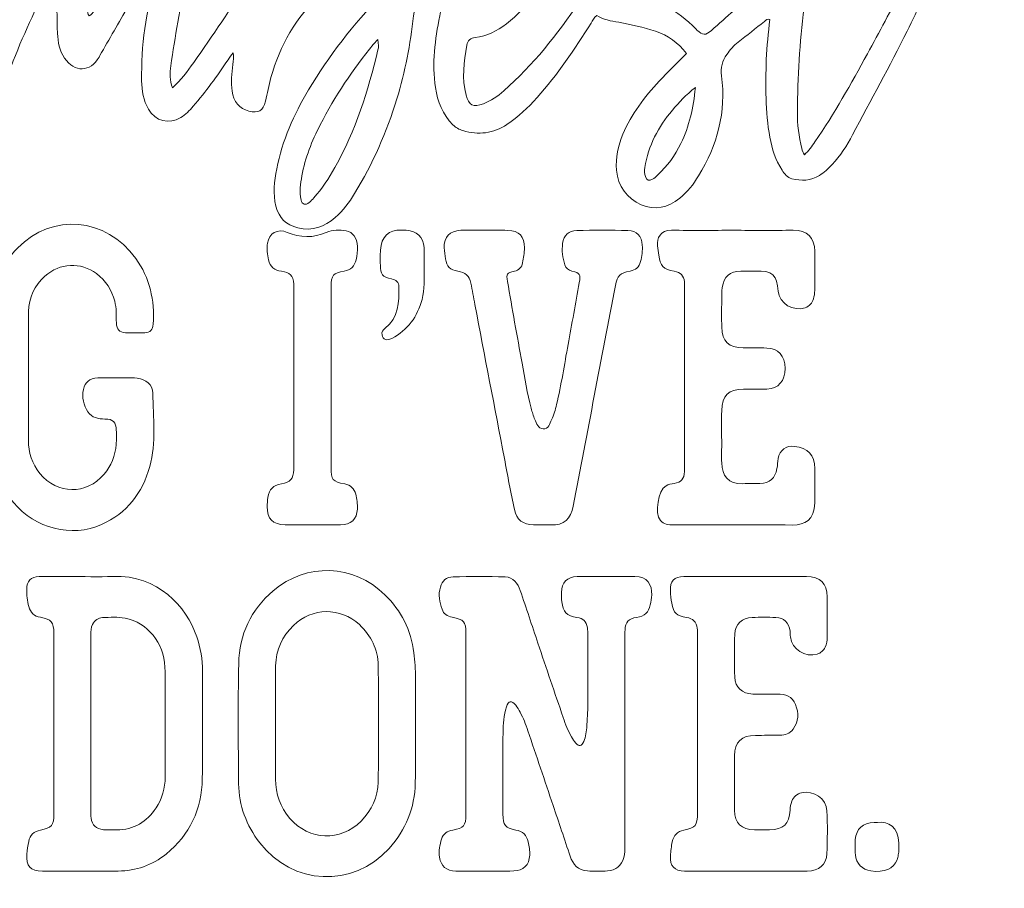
# Model space of a CAD drawing. Header units: inches. Extents: x 0.32 to 8.75, y -8.01 to -0.86.
# Tile 5 of 6: x 4.51 to 8.41, y -8.01 to -4.56. Entities that reach past the tile are written whole.
import ezdxf

# ---------------------------------------------------------------- set-up
doc = ezdxf.new("R2010")
doc.units = ezdxf.units.IN
doc.header["$MEASUREMENT"] = 0
doc.layers.add('Layer 1', color=7, linetype='Continuous')

# ---------------------------------------------------------------- blocks, each defined once
blk = doc.blocks.new('block 2')
at = {"layer": 'Layer 1', "lineweight": 0}
for points, knots in [([(3.9631, -4.606), (3.9443, -4.6169), (3.9349, -4.6362), (3.9222, -4.6524), (3.8988, -4.6822), (3.8752, -4.7115), (3.8452, -4.735), (3.8302, -4.7467), (3.8144, -4.7567), (3.7964, -4.763), (3.7486, -4.7795), (3.7017, -4.7624), (3.6759, -4.7188), (3.6669, -4.7035), (3.661, -4.6869), (3.6566, -4.6695), (3.6379, -4.5956), (3.6438, -4.5218), (3.659, -4.4485), (3.6727, -4.3822), (3.6923, -4.3175), (3.7162, -4.2542), (3.7314, -4.2143), (3.7489, -4.2088), (3.7835, -4.2329), (3.8198, -4.2582), (3.834, -4.307), (3.8189, -4.3587), (3.8043, -4.4087), (3.7894, -4.4586), (3.7807, -4.5101), (3.7737, -4.5517), (3.7675, -4.5934), (3.7705, -4.6362), (3.7804, -4.6405), (3.7836, -4.631), (3.7884, -4.6266), (3.8412, -4.5768), (3.8853, -4.5198), (3.9247, -4.4591), (3.9693, -4.3902), (4.0165, -4.323), (4.0548, -4.2501), (4.0696, -4.2219), (4.0909, -4.218), (4.114, -4.24), (4.1451, -4.2697), (4.1618, -4.3054), (4.1534, -4.3505), (4.1408, -4.417), (4.1198, -4.4813), (4.1069, -4.5478), (4.0879, -4.6447), (4.0718, -4.742), (4.0666, -4.8408), (4.0663, -4.8461), (4.0665, -4.8514), (4.0665, -4.8589), (4.0831, -4.8552), (4.0902, -4.8435), (4.0984, -4.8337), (4.1224, -4.8045), (4.1427, -4.7727), (4.1619, -4.7402), (4.2178, -4.6457), (4.2728, -4.5506), (4.3291, -4.4563), (4.3461, -4.4277), (4.3474, -4.395), (4.3562, -4.3644), (4.362, -4.3442), (4.3661, -4.3234), (4.3747, -4.3041), (4.398, -4.2518), (4.4323, -4.2444), (4.4768, -4.281), (4.5019, -4.3016), (4.5172, -4.3276), (4.5238, -4.3615), (4.5349, -4.3535), (4.539, -4.3433), (4.545, -4.3348), (4.5605, -4.3129), (4.5776, -4.2925), (4.5984, -4.2756), (4.6178, -4.2599), (4.6394, -4.25), (4.6654, -4.251), (4.7064, -4.2526), (4.7348, -4.2706), (4.7481, -4.3105), (4.7598, -4.3454), (4.7663, -4.3813), (4.7693, -4.4178), (4.7722, -4.4532), (4.7739, -4.4887), (4.7761, -4.5242), (4.7766, -4.5317), (4.7765, -4.5394), (4.7828, -4.5473), (4.8009, -4.5362), (4.8072, -4.5179), (4.8156, -4.502), (4.8517, -4.4342), (4.8926, -4.3697), (4.9432, -4.3117), (4.9645, -4.2873), (4.9882, -4.2657), (5.0141, -4.2464), (5.0294, -4.235), (5.0459, -4.2257), (5.0644, -4.2212), (5.1276, -4.2055), (5.1865, -4.2579), (5.1842, -4.3281), (5.1835, -4.3525), (5.1779, -4.3763), (5.1717, -4.4), (5.1421, -4.5139), (5.1232, -4.6299), (5.106, -4.7461), (5.1019, -4.7739), (5.1015, -4.8027), (5.1127, -4.8333), (5.1464, -4.8025), (5.1721, -4.7682), (5.1968, -4.7329), (5.272, -4.6258), (5.3446, -4.5169), (5.4162, -4.4074), (5.4227, -4.3976), (5.425, -4.387), (5.4276, -4.3766), (5.4853, -4.148), (5.5657, -3.9278), (5.6704, -3.7165), (5.7164, -3.6238), (5.7698, -3.5358), (5.8341, -3.4546), (5.8618, -3.4196), (5.8915, -3.3866), (5.9286, -3.3614), (6.0096, -3.3064), (6.0787, -3.3281), (6.1124, -3.4199), (6.1322, -3.4735), (6.1297, -3.5285), (6.1188, -3.5838), (6.1, -3.6791), (6.0623, -3.7679), (6.0256, -3.857), (5.9731, -3.9845), (5.9086, -4.1058), (5.8338, -4.2216), (5.8254, -4.2346), (5.8178, -4.2481), (5.8101, -4.2616), (5.8063, -4.2683), (5.8033, -4.2754), (5.7996, -4.283), (5.8117, -4.2872), (5.8189, -4.2783), (5.8273, -4.2747), (5.9054, -4.2407), (5.9693, -4.2576), (6.0207, -4.326), (6.0503, -4.3656), (6.058, -4.3681), (6.1045, -4.3537), (6.113, -4.3511), (6.1216, -4.3489), (6.1303, -4.3473), (6.1698, -4.34), (6.19, -4.3489), (6.2117, -4.3827), (6.2139, -4.3862), (6.2162, -4.3897), (6.2193, -4.3945), (6.2443, -4.3367), (6.2722, -4.2826), (6.3054, -4.2312), (6.3241, -4.2022), (6.345, -4.1749), (6.3711, -4.1521), (6.387, -4.1381), (6.4043, -4.1264), (6.4242, -4.1183), (6.4797, -4.0958), (6.5296, -4.1082), (6.567, -4.1546), (6.6031, -4.1995), (6.6102, -4.2523), (6.6001, -4.3059), (6.5793, -4.4165), (6.5274, -4.5101), (6.4365, -4.5794), (6.3999, -4.6073), (6.3596, -4.6278), (6.3131, -4.633), (6.2937, -4.6351), (6.2834, -4.6451), (6.2797, -4.664), (6.2669, -4.7297), (6.26, -4.7955), (6.2769, -4.8616), (6.2873, -4.9025), (6.3047, -4.9112), (6.3452, -4.8961), (6.3758, -4.8846), (6.4021, -4.8658), (6.4263, -4.8446), (6.5434, -4.7423), (6.6384, -4.6211), (6.7251, -4.4928), (6.732, -4.4826), (6.7332, -4.4734), (6.7284, -4.4621), (6.7175, -4.4365), (6.7227, -4.4118), (6.7355, -4.3886), (6.7795, -4.3093), (6.8334, -4.2378), (6.9049, -4.181), (6.9443, -4.1497), (6.9879, -4.1258), (7.0359, -4.1102), (7.1086, -4.0866), (7.1853, -4.111), (7.2309, -4.1727), (7.2461, -4.1934), (7.257, -4.2162), (7.2648, -4.2408), (7.2698, -4.2563), (7.2659, -4.2693), (7.2564, -4.2811), (7.2445, -4.2961), (7.2317, -4.2971), (7.2163, -4.2848), (7.2129, -4.282), (7.2101, -4.2785), (7.207, -4.2754), (7.1749, -4.2439), (7.1597, -4.2406), (7.118, -4.2605), (7.0512, -4.2925), (6.9947, -4.339), (6.9414, -4.3897), (6.924, -4.4063), (6.9077, -4.4241), (6.8912, -4.4409), (6.902, -4.4562), (6.9166, -4.4556), (6.9289, -4.4581), (7.0298, -4.4783), (7.1161, -4.5248), (7.1874, -4.5991), (7.189, -4.6007), (7.1905, -4.6024), (7.1921, -4.6039), (7.215, -4.6253), (7.2255, -4.6257), (7.2491, -4.6051), (7.2792, -4.5788), (7.3086, -4.5518), (7.3389, -4.5257), (7.3843, -4.4865), (7.4318, -4.4499), (7.4834, -4.4192), (7.4998, -4.4094), (7.5053, -4.3971), (7.5079, -4.3793), (7.5295, -4.2312), (7.5554, -4.0839), (7.5928, -3.9388), (7.6071, -3.8838), (7.6, -3.8737), (7.5419, -3.8742), (7.471, -3.8747), (7.4, -3.8776), (7.329, -3.8798), (7.3087, -3.8804), (7.2894, -3.8764), (7.2709, -3.8682), (7.2353, -3.8522), (7.2208, -3.7977), (7.2435, -3.766), (7.2516, -3.7547), (7.2635, -3.7529), (7.2758, -3.7523), (7.3168, -3.7505), (7.3579, -3.7484), (7.3989, -3.7474), (7.4599, -3.746), (7.521, -3.7458), (7.582, -3.7444), (7.6369, -3.7431), (7.6535, -3.7304), (7.6707, -3.6772), (7.6895, -3.6192), (7.7078, -3.561), (7.7341, -3.5058), (7.7427, -3.4877), (7.7517, -3.4698), (7.7654, -3.455), (7.7807, -3.4386), (7.7885, -3.4372), (7.8095, -3.4457), (7.857, -3.4651), (7.871, -3.4942), (7.8571, -3.5435), (7.849, -3.5724), (7.8356, -3.5993), (7.824, -3.6268), (7.8163, -3.6452), (7.8084, -3.6637), (7.8029, -3.6828), (7.7954, -3.7087), (7.8042, -3.7232), (7.8304, -3.7299), (7.841, -3.7326), (7.8524, -3.7335), (7.8634, -3.7334), (7.9622, -3.7322), (8.0609, -3.7353), (8.1596, -3.7406), (8.225, -3.744), (8.2896, -3.7533), (8.3538, -3.7665), (8.3931, -3.7746), (8.4104, -3.821), (8.3915, -3.8564), (8.3813, -3.8753), (8.3622, -3.8807), (8.3427, -3.8777), (8.1596, -3.8493), (7.9751, -3.8627), (7.7911, -3.8591), (7.7643, -3.8586), (7.7493, -3.872), (7.7415, -3.8948), (7.7339, -3.9167), (7.7283, -3.9394), (7.7225, -3.9619), (7.6761, -4.1448), (7.6395, -4.3295), (7.6164, -4.5168), (7.5996, -4.6535), (7.591, -4.7908), (7.5903, -4.9286), (7.5901, -4.9775), (7.5953, -5.026), (7.6076, -5.0736), (7.6097, -5.0819), (7.6116, -5.0903), (7.6182, -5.0985), (7.6346, -5.0828), (7.6474, -5.0648), (7.6599, -5.0467), (7.737, -4.9352), (7.8026, -4.8168), (7.8677, -4.6982), (7.9151, -4.6116), (7.961, -4.5243), (8.0076, -4.4373), (8.0102, -4.4324), (8.0126, -4.4274), (8.0157, -4.4228), (8.0241, -4.4102), (8.0336, -4.4006), (8.0511, -4.4046), (8.0709, -4.4091), (8.0848, -4.4204), (8.0883, -4.438), (8.0909, -4.4514), (8.088, -4.4641), (8.0835, -4.477), (8.0677, -4.5222), (8.0464, -4.5649), (8.0254, -4.6076), (7.9566, -4.7468), (7.881, -4.8824), (7.8088, -5.0198), (7.7865, -5.0621), (7.7605, -5.1021), (7.7278, -5.1373), (7.7126, -5.1536), (7.6961, -5.1682), (7.6772, -5.1803), (7.6428, -5.2022), (7.6058, -5.2025), (7.5682, -5.1934), (7.5499, -5.1889), (7.5392, -5.1736), (7.5292, -5.1588), (7.5029, -5.1193), (7.4894, -5.0751), (7.4809, -5.0289), (7.4621, -4.9266), (7.464, -4.8234), (7.467, -4.7201), (7.4685, -4.6669), (7.4756, -4.6141), (7.4808, -4.5615), (7.4704, -4.5569), (7.4657, -4.5653), (7.4602, -4.5695), (7.425, -4.5966), (7.3903, -4.6242), (7.3553, -4.6515), (7.3376, -4.6653), (7.323, -4.682), (7.3103, -4.7003), (7.2926, -4.7258), (7.2845, -4.7537), (7.289, -4.7853), (7.3094, -4.9291), (7.2725, -5.06), (7.1983, -5.1821), (7.178, -5.2155), (7.1542, -5.246), (7.1236, -5.2709), (7.0774, -5.3084), (7.0239, -5.3206), (6.971, -5.2966), (6.9151, -5.2712), (6.8784, -5.2246), (6.873, -5.1598), (6.8689, -5.1101), (6.8792, -5.0627), (6.8984, -5.0169), (6.9319, -4.9369), (6.9837, -4.8693), (7.0424, -4.8066), (7.0772, -4.7694), (7.1137, -4.7337), (7.1507, -4.6961), (7.1173, -4.6537), (7.077, -4.6239), (7.0272, -4.6078), (6.9797, -4.5924), (6.931, -4.5817), (6.8819, -4.5728), (6.8515, -4.5673), (6.8206, -4.5634), (6.7945, -4.5454), (6.7829, -4.5536), (6.7788, -4.5656), (6.7725, -4.5757), (6.7074, -4.6791), (6.6397, -4.7806), (6.5579, -4.8718), (6.5222, -4.9117), (6.4834, -4.9478), (6.4388, -4.9778), (6.3844, -5.0144), (6.3262, -5.0207), (6.2641, -5.0026), (6.2486, -4.9981), (6.2359, -4.9904), (6.2246, -4.9793), (6.1831, -4.9387), (6.1637, -4.8882), (6.1552, -4.8317), (6.1409, -4.7357), (6.1539, -4.6415), (6.1721, -4.5476), (6.1807, -4.5032), (6.1956, -4.4604), (6.2111, -4.4134), (6.1958, -4.4181), (6.184, -4.4226), (6.1718, -4.4253), (6.1079, -4.4391), (6.0757, -4.4835), (6.0684, -4.5478), (6.0559, -4.6593), (6.0352, -4.7691), (6.0025, -4.8766), (5.9623, -5.0089), (5.9065, -5.134), (5.8347, -5.252), (5.8133, -5.2873), (5.789, -5.3203), (5.7577, -5.3475), (5.7152, -5.3845), (5.6674, -5.4017), (5.6103, -5.3885), (5.5629, -5.3776), (5.5351, -5.3483), (5.5231, -5.3026), (5.5102, -5.253), (5.516, -5.2035), (5.5259, -5.1542), (5.5484, -5.042), (5.5937, -4.939), (5.6521, -4.8413), (5.7334, -4.7054), (5.8295, -4.5809), (5.9396, -4.4673), (5.9628, -4.4433), (5.9713, -4.4178), (5.9606, -4.3859), (5.9526, -4.3618), (5.9469, -4.3578), (5.9219, -4.3618), (5.8389, -4.375), (5.765, -4.4085), (5.7017, -4.4639), (5.6008, -4.5521), (5.5391, -4.6646), (5.503, -4.7922), (5.4942, -4.823), (5.489, -4.8549), (5.4815, -4.8861), (5.4722, -4.9244), (5.4537, -4.9349), (5.4154, -4.925), (5.3791, -4.9157), (5.3541, -4.8868), (5.3489, -4.8462), (5.3445, -4.8107), (5.3474, -4.7753), (5.3524, -4.74), (5.3545, -4.7252), (5.3563, -4.7104), (5.3529, -4.6935), (5.3462, -4.7031), (5.3395, -4.7127), (5.3329, -4.7224), (5.2898, -4.7857), (5.2454, -4.8481), (5.1951, -4.906), (5.1805, -4.9228), (5.1652, -4.9389), (5.1459, -4.9505), (5.0983, -4.9791), (5.0448, -4.9655), (5.0174, -4.9172), (4.9978, -4.8825), (4.9911, -4.8439), (4.9905, -4.805), (4.9883, -4.6655), (5.0067, -4.5286), (5.0483, -4.3951), (5.0508, -4.387), (5.056, -4.3789), (5.053, -4.3679), (5.0415, -4.367), (5.036, -4.3764), (5.0304, -4.3831), (4.9966, -4.4228), (4.9631, -4.4627), (4.9374, -4.5086), (4.9005, -4.5743), (4.8624, -4.6394), (4.8249, -4.7049), (4.8238, -4.7068), (4.823, -4.7089), (4.8218, -4.7108), (4.7862, -4.7712), (4.7255, -4.7731), (4.6845, -4.7147), (4.664, -4.6854), (4.6585, -4.6516), (4.657, -4.6168), (4.6543, -4.5558), (4.6542, -4.4947), (4.6563, -4.4336), (4.6566, -4.423), (4.6563, -4.4123), (4.6563, -4.3988), (4.639, -4.404), (4.632, -4.4155), (4.6245, -4.4257), (4.6053, -4.4517), (4.5901, -4.4801), (4.5764, -4.5092), (4.5227, -4.6236), (4.4707, -4.7387), (4.4359, -4.8607), (4.4329, -4.8713), (4.4282, -4.8817), (4.4224, -4.8909), (4.4107, -4.9095), (4.3953, -4.9146), (4.3739, -4.9104), (4.3323, -4.9021), (4.2948, -4.8592), (4.2926, -4.8205), (4.2902, -4.7791), (4.296, -4.7386), (4.2968, -4.697), (4.2855, -4.6993), (4.2841, -4.7092), (4.28, -4.7161), (4.245, -4.7753), (4.2105, -4.8348), (4.1755, -4.894), (4.1585, -4.9228), (4.138, -4.949), (4.1123, -4.9708), (4.0607, -5.0144), (4.0104, -4.9977), (3.9765, -4.9483), (3.9663, -4.9335), (3.9609, -4.9165), (3.957, -4.8991), (3.9421, -4.8321), (3.9425, -4.7649), (3.9533, -4.6974), (3.958, -4.6679), (3.9616, -4.6383), (3.9657, -4.6087), (3.9692, -4.6064), (3.97, -4.6033), (3.9661, -4.6013), (3.9643, -4.6004), (3.9626, -4.6034), (3.9631, -4.606)], [0, 0, 0, 0, 1, 1, 1, 2, 2, 2, 3, 3, 3, 4, 4, 4, 5, 5, 5, 6, 6, 6, 7, 7, 7, 8, 8, 8, 9, 9, 9, 10, 10, 10, 11, 11, 11, 12, 12, 12, 13, 13, 13, 14, 14, 14, 15, 15, 15, 16, 16, 16, 17, 17, 17, 18, 18, 18, 19, 19, 19, 20, 20, 20, 21, 21, 21, 22, 22, 22, 23, 23, 23, 24, 24, 24, 25, 25, 25, 26, 26, 26, 27, 27, 27, 28, 28, 28, 29, 29, 29, 30, 30, 30, 31, 31, 31, 32, 32, 32, 33, 33, 33, 34, 34, 34, 35, 35, 35, 36, 36, 36, 37, 37, 37, 38, 38, 38, 39, 39, 39, 40, 40, 40, 41, 41, 41, 42, 42, 42, 43, 43, 43, 44, 44, 44, 45, 45, 45, 46, 46, 46, 47, 47, 47, 48, 48, 48, 49, 49, 49, 50, 50, 50, 51, 51, 51, 52, 52, 52, 53, 53, 53, 54, 54, 54, 55, 55, 55, 56, 56, 56, 57, 57, 57, 58, 58, 58, 59, 59, 59, 60, 60, 60, 61, 61, 61, 62, 62, 62, 63, 63, 63, 64, 64, 64, 65, 65, 65, 66, 66, 66, 67, 67, 67, 68, 68, 68, 69, 69, 69, 70, 70, 70, 71, 71, 71, 72, 72, 72, 73, 73, 73, 74, 74, 74, 75, 75, 75, 76, 76, 76, 77, 77, 77, 78, 78, 78, 79, 79, 79, 80, 80, 80, 81, 81, 81, 82, 82, 82, 83, 83, 83, 84, 84, 84, 85, 85, 85, 86, 86, 86, 87, 87, 87, 88, 88, 88, 89, 89, 89, 90, 90, 90, 91, 91, 91, 92, 92, 92, 93, 93, 93, 94, 94, 94, 95, 95, 95, 96, 96, 96, 97, 97, 97, 98, 98, 98, 99, 99, 99, 100, 100, 100, 101, 101, 101, 102, 102, 102, 103, 103, 103, 104, 104, 104, 105, 105, 105, 106, 106, 106, 107, 107, 107, 108, 108, 108, 109, 109, 109, 110, 110, 110, 111, 111, 111, 112, 112, 112, 113, 113, 113, 114, 114, 114, 115, 115, 115, 116, 116, 116, 117, 117, 117, 118, 118, 118, 119, 119, 119, 120, 120, 120, 121, 121, 121, 122, 122, 122, 123, 123, 123, 124, 124, 124, 125, 125, 125, 126, 126, 126, 127, 127, 127, 128, 128, 128, 129, 129, 129, 130, 130, 130, 131, 131, 131, 132, 132, 132, 133, 133, 133, 134, 134, 134, 135, 135, 135, 136, 136, 136, 137, 137, 137, 138, 138, 138, 139, 139, 139, 140, 140, 140, 141, 141, 141, 142, 142, 142, 143, 143, 143, 144, 144, 144, 145, 145, 145, 146, 146, 146, 147, 147, 147, 148, 148, 148, 149, 149, 149, 150, 150, 150, 151, 151, 151, 152, 152, 152, 153, 153, 153, 154, 154, 154, 155, 155, 155, 156, 156, 156, 157, 157, 157, 158, 158, 158, 159, 159, 159, 160, 160, 160, 161, 161, 161, 162, 162, 162, 163, 163, 163, 164, 164, 164, 165, 165, 165, 166, 166, 166, 167, 167, 167, 168, 168, 168, 169, 169, 169, 170, 170, 170, 171, 171, 171, 172, 172, 172, 173, 173, 173, 174, 174, 174, 175, 175, 175, 176, 176, 176, 177, 177, 177, 178, 178, 178, 179, 179, 179, 180, 180, 180, 181, 181, 181, 182, 182, 182, 183, 183, 183, 184, 184, 184, 185, 185, 185, 186, 186, 186, 187, 187, 187, 188, 188, 188, 189, 189, 189, 190, 190, 190, 191, 191, 191, 192, 192, 192, 193, 193, 193, 194, 194, 194, 195, 195, 195, 196, 196, 196, 197, 197, 197, 198, 198, 198, 199, 199, 199, 200, 200, 200, 201, 201, 201, 202, 202, 202, 203, 203, 203, 204, 204, 204, 205, 205, 205, 206, 206, 206, 206]), ([(5.9264, -4.6416), (5.9176, -4.6508), (5.9127, -4.6553), (5.9085, -4.6604), (5.8283, -4.76), (5.757, -4.8655), (5.6986, -4.9794), (5.6656, -5.0437), (5.6385, -5.1105), (5.6262, -5.1821), (5.6207, -5.2136), (5.6142, -5.2457), (5.6224, -5.2778), (5.627, -5.2959), (5.6401, -5.3), (5.6547, -5.2882), (5.6616, -5.2826), (5.6673, -5.2756), (5.6733, -5.2691), (5.7064, -5.2328), (5.7325, -5.1917), (5.7566, -5.1491), (5.8391, -5.003), (5.8879, -4.8445), (5.9274, -4.6827), (5.9302, -4.671), (5.9305, -4.6592), (5.9264, -4.6416)], [0, 0, 0, 0, 1, 1, 1, 2, 2, 2, 3, 3, 3, 4, 4, 4, 5, 5, 5, 6, 6, 6, 7, 7, 7, 8, 8, 8, 9, 9, 9, 9]), ([(7.1856, -4.832), (7.1481, -4.8604), (7.1207, -4.8905), (7.0945, -4.9218), (7.0389, -4.9883), (6.999, -5.0624), (6.9855, -5.1492), (6.9835, -5.1616), (6.9837, -5.1735), (6.9878, -5.1852), (6.9931, -5.2003), (7.0023, -5.2039), (7.0157, -5.1957), (7.0231, -5.1912), (7.0298, -5.185), (7.0362, -5.179), (7.0745, -5.1429), (7.1049, -5.101), (7.1281, -5.0539), (7.1616, -4.9856), (7.1784, -4.9128), (7.1856, -4.832)], [0, 0, 0, 0, 1, 1, 1, 2, 2, 2, 3, 3, 3, 4, 4, 4, 5, 5, 5, 6, 6, 6, 7, 7, 7, 7])]:
    blk.add_open_spline(points, degree=3, knots=knots, dxfattribs=at)
blk = doc.blocks.new('block 7')
at = {"layer": 'Layer 1', "lineweight": 0}
for points, knots in [([(5.2314, -7.3536), (5.2314, -7.4269), (5.2329, -7.5002), (5.2311, -7.5734), (5.2281, -7.694), (5.1823, -7.7953), (5.0877, -7.872), (5.0324, -7.9168), (4.9682, -7.939), (4.8971, -7.9394), (4.7973, -7.94), (4.6975, -7.9398), (4.5976, -7.9396), (4.5482, -7.9395), (4.5319, -7.9215), (4.5358, -7.872), (4.5371, -7.8555), (4.5394, -7.8389), (4.5427, -7.8226), (4.5479, -7.7973), (4.5633, -7.7824), (4.5893, -7.7773), (4.6343, -7.7685), (4.6425, -7.7583), (4.6425, -7.7128), (4.6426, -7.4741), (4.6426, -7.2355), (4.6425, -6.9968), (4.6424, -6.9518), (4.633, -6.9408), (4.589, -6.9331), (4.5644, -6.9287), (4.5494, -6.9142), (4.5433, -6.8906), (4.5374, -6.868), (4.5347, -6.8447), (4.535, -6.8214), (4.5355, -6.7891), (4.5516, -6.7726), (4.5846, -6.7717), (4.6234, -6.7706), (4.6623, -6.7713), (4.7011, -6.7713), (4.7599, -6.7713), (4.8188, -6.7734), (4.8775, -6.7709), (5.0542, -6.7635), (5.168, -6.8901), (5.209, -7.01), (5.2242, -7.0544), (5.2319, -7.1), (5.2316, -7.1471), (5.2312, -7.2159), (5.2315, -7.2848), (5.2315, -7.3536), (5.2315, -7.3536), (5.2314, -7.3536), (5.2314, -7.3536)], [0, 0, 0, 0, 1, 1, 1, 2, 2, 2, 3, 3, 3, 4, 4, 4, 5, 5, 5, 6, 6, 6, 7, 7, 7, 8, 8, 8, 9, 9, 9, 10, 10, 10, 11, 11, 11, 12, 12, 12, 13, 13, 13, 14, 14, 14, 15, 15, 15, 16, 16, 16, 17, 17, 17, 18, 18, 18, 19, 19, 19, 19]), ([(4.7894, -7.3531), (4.7894, -7.4686), (4.7894, -7.5841), (4.7894, -7.6996), (4.7894, -7.7096), (4.7889, -7.7197), (4.7903, -7.7295), (4.7942, -7.7571), (4.8109, -7.7733), (4.8387, -7.7755), (4.8564, -7.7769), (4.8742, -7.7762), (4.8919, -7.7762), (4.9599, -7.776), (5.0107, -7.7444), (5.0475, -7.6892), (5.0721, -7.6524), (5.0839, -7.6112), (5.0838, -7.5666), (5.0836, -7.4722), (5.0838, -7.3778), (5.0838, -7.2834), (5.0838, -7.2323), (5.0849, -7.1812), (5.0831, -7.1302), (5.0798, -7.0348), (5.0133, -6.9539), (4.9251, -6.9364), (4.8955, -6.9305), (4.8654, -6.9329), (4.8355, -6.9343), (4.818, -6.9351), (4.8047, -6.9451), (4.7961, -6.9611), (4.7889, -6.9745), (4.7894, -6.9889), (4.7894, -7.0033), (4.7894, -7.1199), (4.7894, -7.2365), (4.7894, -7.3531)], [0, 0, 0, 0, 1, 1, 1, 2, 2, 2, 3, 3, 3, 4, 4, 4, 5, 5, 5, 6, 6, 6, 7, 7, 7, 8, 8, 8, 9, 9, 9, 10, 10, 10, 11, 11, 11, 12, 12, 12, 13, 13, 13, 13])]:
    blk.add_open_spline(points, degree=3, knots=knots, dxfattribs=at)
blk = doc.blocks.new('block 11')
at = {"layer": 'Layer 1', "lineweight": 0}
for points, knots in [([(6.0759, -7.3635), (6.0759, -7.439), (6.0774, -7.5145), (6.0755, -7.5899), (6.073, -7.6889), (6.0383, -7.7761), (5.9714, -7.8495), (5.8271, -8.0081), (5.5885, -7.9976), (5.4585, -7.827), (5.406, -7.758), (5.3757, -7.6801), (5.3749, -7.5931), (5.3735, -7.4344), (5.3723, -7.2756), (5.3752, -7.1169), (5.3773, -7.0016), (5.4235, -6.9037), (5.5117, -6.8282), (5.6437, -6.7151), (5.8307, -6.722), (5.9551, -6.8437), (6.0199, -6.907), (6.0587, -6.9835), (6.07, -7.0741), (6.0741, -7.1073), (6.0762, -7.1404), (6.0762, -7.1737), (6.0763, -7.2369), (6.0762, -7.3002), (6.0762, -7.3635), (6.0761, -7.3635), (6.076, -7.3635), (6.0759, -7.3635)], [0, 0, 0, 0, 1, 1, 1, 2, 2, 2, 3, 3, 3, 4, 4, 4, 5, 5, 5, 6, 6, 6, 7, 7, 7, 8, 8, 8, 9, 9, 9, 10, 10, 10, 11, 11, 11, 11]), ([(5.5214, -7.3551), (5.5213, -7.3551), (5.5212, -7.3551), (5.5211, -7.3551), (5.5211, -7.4283), (5.5209, -7.5016), (5.5211, -7.5748), (5.5212, -7.6337), (5.5403, -7.6859), (5.5785, -7.7305), (5.654, -7.8188), (5.7788, -7.8234), (5.8607, -7.7412), (5.9032, -7.6986), (5.9277, -7.6462), (5.9284, -7.5865), (5.9303, -7.4323), (5.9304, -7.278), (5.9284, -7.1237), (5.9275, -7.0603), (5.9007, -7.0054), (5.8537, -6.962), (5.778, -6.8921), (5.6662, -6.8935), (5.5923, -6.9653), (5.5474, -7.0089), (5.5229, -7.0627), (5.5218, -7.1253), (5.5204, -7.2019), (5.5214, -7.2785), (5.5214, -7.3551)], [0, 0, 0, 0, 1, 1, 1, 2, 2, 2, 3, 3, 3, 4, 4, 4, 5, 5, 5, 6, 6, 6, 7, 7, 7, 8, 8, 8, 9, 9, 9, 10, 10, 10, 10])]:
    blk.add_open_spline(points, degree=3, knots=knots, dxfattribs=at)

msp = doc.modelspace()

# ---------------------------------------------------------------- linework, layer by layer
at = {"layer": 'Layer 1', "lineweight": 0}
for points, knots in [([(4.3949, -5.9793), (4.3949, -6.0659), (4.3947, -6.1526), (4.395, -6.2392), (4.3952, -6.3293), (4.4252, -6.4087), (4.4825, -6.4778), (4.5683, -6.5813), (4.713, -6.6179), (4.8313, -6.5651), (4.9324, -6.52), (4.9934, -6.4398), (5.0226, -6.3353), (5.0492, -6.2395), (5.036, -6.141), (5.0347, -6.0437), (5.0342, -6.0099), (5.0072, -5.9883), (4.9731, -5.9843), (4.9589, -5.9826), (4.9443, -5.983), (4.9299, -5.983), (4.8922, -5.9829), (4.8544, -5.982), (4.8168, -5.9837), (4.7839, -5.9852), (4.7654, -6.0002), (4.7597, -6.0295), (4.7535, -6.0611), (4.7593, -6.0917), (4.7778, -6.1183), (4.7938, -6.1414), (4.8181, -6.1467), (4.8452, -6.1466), (4.8767, -6.1464), (4.8891, -6.1594), (4.89, -6.1909), (4.8906, -6.2097), (4.8909, -6.2287), (4.8895, -6.2475), (4.8864, -6.2919), (4.8707, -6.3317), (4.8416, -6.3656), (4.7709, -6.4481), (4.656, -6.4467), (4.5873, -6.3627), (4.5559, -6.3243), (4.5415, -6.2799), (4.5416, -6.2303), (4.542, -6.1248), (4.5417, -6.0193), (4.5417, -5.9138), (4.5417, -5.8494), (4.5411, -5.7849), (4.5423, -5.7205), (4.5433, -5.6645), (4.5659, -5.6172), (4.6073, -5.5796), (4.6655, -5.5268), (4.7495, -5.5231), (4.8122, -5.5699), (4.8491, -5.5975), (4.8715, -5.6347), (4.8837, -5.679), (4.8916, -5.7075), (4.8892, -5.7363), (4.8904, -5.765), (4.8915, -5.7908), (4.9018, -5.8028), (4.9261, -5.8042), (4.9516, -5.8057), (4.9772, -5.8057), (5.0026, -5.8042), (5.0246, -5.803), (5.0351, -5.7922), (5.0365, -5.7706), (5.0422, -5.6759), (5.0235, -5.587), (4.967, -5.5092), (4.8485, -5.3463), (4.637, -5.3276), (4.4991, -5.4676), (4.4287, -5.539), (4.3955, -5.6263), (4.3949, -5.7261), (4.3944, -5.8105), (4.3948, -5.8949), (4.3948, -5.9793), (4.3949, -5.9793), (4.3949, -5.9793), (4.3949, -5.9793)], [0, 0, 0, 0, 1, 1, 1, 2, 2, 2, 3, 3, 3, 4, 4, 4, 5, 5, 5, 6, 6, 6, 7, 7, 7, 8, 8, 8, 9, 9, 9, 10, 10, 10, 11, 11, 11, 12, 12, 12, 13, 13, 13, 14, 14, 14, 15, 15, 15, 16, 16, 16, 17, 17, 17, 18, 18, 18, 19, 19, 19, 20, 20, 20, 21, 21, 21, 22, 22, 22, 23, 23, 23, 24, 24, 24, 25, 25, 25, 26, 26, 26, 27, 27, 27, 28, 28, 28, 29, 29, 29, 30, 30, 30, 30]), ([(5.7789, -6.5661), (5.8204, -6.5654), (5.8439, -6.5442), (5.8457, -6.5036), (5.8466, -6.4839), (5.8441, -6.4635), (5.8394, -6.4443), (5.834, -6.4225), (5.819, -6.4089), (5.7955, -6.4041), (5.747, -6.3944), (5.7417, -6.3872), (5.7416, -6.3375), (5.7414, -6.2709), (5.7415, -6.2043), (5.7415, -6.1376), (5.7415, -5.9654), (5.7414, -5.7933), (5.7416, -5.6211), (5.7417, -5.5768), (5.7501, -5.567), (5.7935, -5.5599), (5.8199, -5.5556), (5.8351, -5.5393), (5.8408, -5.5148), (5.8448, -5.4977), (5.8463, -5.4796), (5.8461, -5.4619), (5.8457, -5.4292), (5.8282, -5.4046), (5.8007, -5.4004), (5.7747, -5.3964), (5.7485, -5.3946), (5.7226, -5.4063), (5.6713, -5.4294), (5.6192, -5.4277), (5.5676, -5.4061), (5.53, -5.3903), (5.495, -5.4091), (5.4896, -5.4493), (5.4867, -5.4713), (5.488, -5.4936), (5.4937, -5.5154), (5.5006, -5.5417), (5.5167, -5.5569), (5.5446, -5.5603), (5.5789, -5.5645), (5.5905, -5.5774), (5.5935, -5.6117), (5.5942, -5.6205), (5.5938, -5.6295), (5.5938, -5.6384), (5.5938, -5.8672), (5.5938, -6.096), (5.5938, -6.3248), (5.5938, -6.3326), (5.5941, -6.3404), (5.5937, -6.3481), (5.5914, -6.3846), (5.5809, -6.3963), (5.5448, -6.4034), (5.5115, -6.4098), (5.4968, -6.4242), (5.4912, -6.4577), (5.4892, -6.4697), (5.4888, -6.482), (5.4886, -6.4942), (5.4877, -6.5424), (5.5104, -6.5656), (5.5591, -6.5662), (5.5946, -6.5666), (5.6301, -6.5663), (5.6657, -6.5663), (5.7034, -6.5663), (5.7411, -6.5668), (5.7789, -6.5661)], [0, 0, 0, 0, 1, 1, 1, 2, 2, 2, 3, 3, 3, 4, 4, 4, 5, 5, 5, 6, 6, 6, 7, 7, 7, 8, 8, 8, 9, 9, 9, 10, 10, 10, 11, 11, 11, 12, 12, 12, 13, 13, 13, 14, 14, 14, 15, 15, 15, 16, 16, 16, 17, 17, 17, 18, 18, 18, 19, 19, 19, 20, 20, 20, 21, 21, 21, 22, 22, 22, 23, 23, 23, 24, 24, 24, 25, 25, 25, 25]), ([(6.11, -5.4664), (6.1073, -5.4241), (6.0813, -5.4), (6.0395, -5.3981), (6.0329, -5.3978), (6.0262, -5.3984), (6.0196, -5.3979), (5.9701, -5.3941), (5.9403, -5.4239), (5.9372, -5.4763), (5.936, -5.4962), (5.9365, -5.5162), (5.9369, -5.5361), (5.9376, -5.5729), (5.9446, -5.5822), (5.9808, -5.5909), (5.9981, -5.595), (6.0104, -5.6037), (6.0104, -5.6214), (6.0102, -5.6826), (6.0107, -5.7445), (5.955, -5.7874), (5.9468, -5.7938), (5.9413, -5.8019), (5.9437, -5.8132), (5.9477, -5.8318), (5.9618, -5.8373), (5.982, -5.8269), (6.0459, -5.7938), (6.0842, -5.7407), (6.1021, -5.6718), (6.1126, -5.6315), (6.1105, -5.5905), (6.1103, -5.5495), (6.1103, -5.5218), (6.1117, -5.494), (6.11, -5.4664)], [0, 0, 0, 0, 1, 1, 1, 2, 2, 2, 3, 3, 3, 4, 4, 4, 5, 5, 5, 6, 6, 6, 7, 7, 7, 8, 8, 8, 9, 9, 9, 10, 10, 10, 11, 11, 11, 12, 12, 12, 12]), ([(6.2625, -5.398), (6.2603, -5.398), (6.2581, -5.3979), (6.2559, -5.398), (6.2121, -5.3997), (6.1885, -5.4243), (6.1898, -5.4679), (6.1903, -5.4823), (6.1931, -5.4966), (6.1952, -5.5108), (6.2, -5.542), (6.2129, -5.5549), (6.2441, -5.5601), (6.2751, -5.5652), (6.2887, -5.5774), (6.2954, -5.608), (6.3015, -5.6362), (6.3064, -5.6646), (6.3118, -5.6929), (6.3507, -5.8965), (6.3897, -6.1), (6.4287, -6.3036), (6.4416, -6.371), (6.4539, -6.4387), (6.4682, -6.5059), (6.4768, -6.5466), (6.5025, -6.5656), (6.5438, -6.5662), (6.5671, -6.5666), (6.5905, -6.5648), (6.6137, -6.5666), (6.6636, -6.5704), (6.6926, -6.541), (6.7019, -6.4917), (6.7569, -6.1998), (6.813, -5.9081), (6.8687, -5.6164), (6.8761, -5.5778), (6.887, -5.567), (6.9269, -5.5599), (6.9489, -5.556), (6.963, -5.5437), (6.9685, -5.5223), (6.974, -5.5007), (6.9768, -5.4786), (6.9752, -5.4563), (6.9729, -5.4219), (6.9526, -5.3995), (6.9185, -5.3988), (6.8508, -5.3974), (6.7831, -5.3975), (6.7155, -5.3987), (6.6833, -5.3993), (6.6648, -5.4172), (6.6596, -5.4497), (6.6549, -5.4786), (6.6607, -5.5071), (6.6679, -5.5349), (6.6716, -5.549), (6.6824, -5.5562), (6.6965, -5.5598), (6.7287, -5.568), (6.7313, -5.5728), (6.7253, -5.6058), (6.7105, -5.6876), (6.6965, -5.7695), (6.681, -5.8512), (6.6659, -5.9306), (6.6546, -6.0109), (6.6354, -6.0895), (6.6303, -6.11), (6.6249, -6.1304), (6.6157, -6.1494), (6.6083, -6.165), (6.6035, -6.1867), (6.5823, -6.186), (6.5616, -6.1853), (6.5567, -6.1636), (6.5495, -6.148), (6.5431, -6.134), (6.539, -6.1188), (6.5348, -6.1039), (6.5179, -6.0452), (6.5095, -5.9847), (6.4986, -5.9248), (6.4789, -5.8168), (6.4595, -5.7088), (6.4407, -5.6007), (6.4355, -5.5709), (6.4388, -5.5665), (6.4682, -5.56), (6.487, -5.5559), (6.4977, -5.5446), (6.501, -5.527), (6.5046, -5.5074), (6.5075, -5.4874), (6.508, -5.4676), (6.5093, -5.4229), (6.4866, -5.3992), (6.4423, -5.3982), (6.4112, -5.3974), (6.3801, -5.398), (6.3491, -5.398), (6.3202, -5.398), (6.2914, -5.398), (6.2625, -5.398)], [0, 0, 0, 0, 1, 1, 1, 2, 2, 2, 3, 3, 3, 4, 4, 4, 5, 5, 5, 6, 6, 6, 7, 7, 7, 8, 8, 8, 9, 9, 9, 10, 10, 10, 11, 11, 11, 12, 12, 12, 13, 13, 13, 14, 14, 14, 15, 15, 15, 16, 16, 16, 17, 17, 17, 18, 18, 18, 19, 19, 19, 20, 20, 20, 21, 21, 21, 22, 22, 22, 23, 23, 23, 24, 24, 24, 25, 25, 25, 26, 26, 26, 27, 27, 27, 28, 28, 28, 29, 29, 29, 30, 30, 30, 31, 31, 31, 32, 32, 32, 33, 33, 33, 34, 34, 34, 35, 35, 35, 35]), ([(7.0908, -5.3977), (7.0476, -5.3971), (7.0316, -5.429), (7.0357, -5.4598), (7.0373, -5.4719), (7.0395, -5.4839), (7.041, -5.496), (7.0465, -5.54), (7.0584, -5.5526), (7.1022, -5.5604), (7.1268, -5.5648), (7.1394, -5.5776), (7.1422, -5.6021), (7.1433, -5.612), (7.143, -5.6221), (7.143, -5.6321), (7.143, -5.8654), (7.143, -6.0987), (7.143, -6.332), (7.143, -6.3397), (7.1432, -6.3475), (7.1427, -6.3553), (7.1407, -6.3849), (7.1302, -6.3967), (7.1013, -6.4024), (7.0905, -6.4046), (7.0793, -6.405), (7.0694, -6.4111), (7.0382, -6.4304), (7.0232, -6.5201), (7.0469, -6.5485), (7.0603, -6.5647), (7.0787, -6.5664), (7.0982, -6.5664), (7.2558, -6.5662), (7.4135, -6.5652), (7.5711, -6.567), (7.6191, -6.5675), (7.6587, -6.5463), (7.6593, -6.4792), (7.6597, -6.4337), (7.6602, -6.3881), (7.6592, -6.3426), (7.658, -6.289), (7.6316, -6.2612), (7.5784, -6.2549), (7.5455, -6.251), (7.5197, -6.2702), (7.5141, -6.3034), (7.5119, -6.3165), (7.5118, -6.33), (7.5093, -6.343), (7.502, -6.3822), (7.4809, -6.4008), (7.4411, -6.4026), (7.419, -6.4036), (7.3967, -6.402), (7.3745, -6.4031), (7.3145, -6.4061), (7.2915, -6.371), (7.2901, -6.3199), (7.2895, -6.2966), (7.29, -6.2733), (7.29, -6.25), (7.29, -6.2044), (7.2893, -6.1588), (7.2902, -6.1133), (7.2914, -6.0534), (7.3172, -6.0284), (7.3761, -6.028), (7.4072, -6.0279), (7.4383, -6.0287), (7.4694, -6.0277), (7.5151, -6.0263), (7.5412, -5.9958), (7.5411, -5.9458), (7.5409, -5.8958), (7.5149, -5.8662), (7.4684, -5.8649), (7.4374, -5.864), (7.4062, -5.8649), (7.3752, -5.8646), (7.3179, -5.864), (7.2921, -5.8392), (7.2903, -5.7815), (7.2892, -5.7471), (7.2898, -5.7126), (7.2901, -5.6782), (7.2902, -5.6605), (7.2897, -5.6425), (7.2922, -5.6251), (7.2986, -5.5812), (7.3222, -5.5611), (7.3663, -5.5602), (7.3851, -5.5598), (7.4041, -5.5611), (7.4229, -5.5599), (7.4919, -5.5555), (7.5098, -5.5779), (7.5142, -5.6391), (7.5177, -5.6889), (7.574, -5.7217), (7.621, -5.705), (7.6376, -5.699), (7.6489, -5.6867), (7.6537, -5.6697), (7.6567, -5.6591), (7.6589, -5.6479), (7.6591, -5.637), (7.6596, -5.5848), (7.6602, -5.5325), (7.6591, -5.4804), (7.6581, -5.4283), (7.6307, -5.3958), (7.5737, -5.3974), (7.495, -5.3997), (7.4161, -5.398), (7.3373, -5.398), (7.2551, -5.398), (7.173, -5.3988), (7.0908, -5.3977)], [0, 0, 0, 0, 1, 1, 1, 2, 2, 2, 3, 3, 3, 4, 4, 4, 5, 5, 5, 6, 6, 6, 7, 7, 7, 8, 8, 8, 9, 9, 9, 10, 10, 10, 11, 11, 11, 12, 12, 12, 13, 13, 13, 14, 14, 14, 15, 15, 15, 16, 16, 16, 17, 17, 17, 18, 18, 18, 19, 19, 19, 20, 20, 20, 21, 21, 21, 22, 22, 22, 23, 23, 23, 24, 24, 24, 25, 25, 25, 26, 26, 26, 27, 27, 27, 28, 28, 28, 29, 29, 29, 30, 30, 30, 31, 31, 31, 32, 32, 32, 33, 33, 33, 34, 34, 34, 35, 35, 35, 36, 36, 36, 37, 37, 37, 38, 38, 38, 39, 39, 39, 40, 40, 40, 40]), ([(6.7556, -7.3639), (6.7539, -7.385), (6.7516, -7.406), (6.7433, -7.4256), (6.7351, -7.4449), (6.7249, -7.4469), (6.7113, -7.432), (6.7046, -7.4247), (6.6994, -7.4159), (6.6945, -7.4073), (6.6809, -7.3831), (6.6706, -7.3573), (6.6617, -7.3311), (6.6282, -7.2325), (6.5949, -7.1338), (6.5616, -7.0351), (6.5382, -6.9658), (6.515, -6.8965), (6.4916, -6.8272), (6.4817, -6.7979), (6.4642, -6.7737), (6.4316, -6.7726), (6.3629, -6.7705), (6.294, -6.7713), (6.2252, -6.7724), (6.1992, -6.7728), (6.1821, -6.7884), (6.1747, -6.8134), (6.1658, -6.8435), (6.1718, -6.8729), (6.1814, -6.9014), (6.1875, -6.9195), (6.2026, -6.9292), (6.2212, -6.9329), (6.2685, -6.9422), (6.2757, -6.95), (6.2757, -6.9954), (6.2759, -7.2354), (6.2759, -7.4753), (6.2757, -7.7153), (6.2757, -7.7594), (6.268, -7.7689), (6.2238, -7.777), (6.202, -7.7811), (6.1861, -7.7919), (6.1796, -7.8125), (6.1723, -7.8357), (6.1679, -7.8601), (6.1717, -7.8846), (6.1771, -7.9201), (6.1986, -7.9385), (6.2357, -7.9394), (6.2712, -7.9403), (6.3068, -7.9397), (6.3423, -7.9396), (6.3834, -7.9396), (6.4245, -7.9404), (6.4655, -7.9393), (6.5045, -7.9383), (6.5269, -7.9152), (6.5289, -7.8767), (6.5298, -7.8588), (6.5267, -7.8414), (6.5228, -7.824), (6.5168, -7.7973), (6.5014, -7.7818), (6.4738, -7.7769), (6.4318, -7.7694), (6.423, -7.7579), (6.4227, -7.714), (6.4224, -7.6706), (6.4226, -7.6273), (6.4226, -7.584), (6.4227, -7.5195), (6.4223, -7.4551), (6.4233, -7.3907), (6.4238, -7.3563), (6.4259, -7.3217), (6.4365, -7.2886), (6.4446, -7.2632), (6.457, -7.2611), (6.4735, -7.2813), (6.4804, -7.2898), (6.4857, -7.2998), (6.4909, -7.3095), (6.5036, -7.333), (6.5132, -7.3578), (6.5218, -7.383), (6.5552, -7.4816), (6.5885, -7.5803), (6.6217, -7.679), (6.6443, -7.7462), (6.6667, -7.8135), (6.6893, -7.8807), (6.7004, -7.9139), (6.7207, -7.9372), (6.7577, -7.9392), (6.7842, -7.9407), (6.811, -7.9405), (6.8376, -7.9392), (6.8705, -7.9376), (6.8933, -7.9179), (6.902, -7.8862), (6.9065, -7.8699), (6.9067, -7.8533), (6.9067, -7.8366), (6.9066, -7.5622), (6.9066, -7.2878), (6.9066, -7.0134), (6.9066, -7.0034), (6.9063, -6.9934), (6.9068, -6.9834), (6.9086, -6.9507), (6.9201, -6.9384), (6.9528, -6.9334), (6.9846, -6.9286), (7.0007, -6.9142), (7.007, -6.8839), (7.0097, -6.8709), (7.0121, -6.8576), (7.0127, -6.8444), (7.0145, -6.8053), (6.9948, -6.77), (6.9463, -6.7713), (6.9275, -6.7718), (6.9086, -6.7713), (6.8897, -6.7713), (6.832, -6.7714), (6.7743, -6.7706), (6.7165, -6.7717), (6.6769, -6.7725), (6.6557, -6.795), (6.6547, -6.8347), (6.6544, -6.8469), (6.6549, -6.8592), (6.6563, -6.8713), (6.661, -6.9119), (6.6755, -6.9268), (6.7163, -6.9336), (6.7416, -6.9379), (6.7529, -6.9485), (6.7576, -6.9743), (6.7594, -6.984), (6.7595, -6.9941), (6.7595, -7.0041), (6.7597, -7.0618), (6.7596, -7.1196), (6.7596, -7.2051), (6.7597, -7.2396), (6.7605, -7.3018), (6.7556, -7.3639)], [0, 0, 0, 0, 1, 1, 1, 2, 2, 2, 3, 3, 3, 4, 4, 4, 5, 5, 5, 6, 6, 6, 7, 7, 7, 8, 8, 8, 9, 9, 9, 10, 10, 10, 11, 11, 11, 12, 12, 12, 13, 13, 13, 14, 14, 14, 15, 15, 15, 16, 16, 16, 17, 17, 17, 18, 18, 18, 19, 19, 19, 20, 20, 20, 21, 21, 21, 22, 22, 22, 23, 23, 23, 24, 24, 24, 25, 25, 25, 26, 26, 26, 27, 27, 27, 28, 28, 28, 29, 29, 29, 30, 30, 30, 31, 31, 31, 32, 32, 32, 33, 33, 33, 34, 34, 34, 35, 35, 35, 36, 36, 36, 37, 37, 37, 38, 38, 38, 39, 39, 39, 40, 40, 40, 41, 41, 41, 42, 42, 42, 43, 43, 43, 44, 44, 44, 45, 45, 45, 46, 46, 46, 47, 47, 47, 48, 48, 48, 49, 49, 49, 50, 50, 50, 50]), ([(7.3461, -6.7713), (7.2773, -6.7713), (7.2084, -6.7708), (7.1396, -6.7716), (7.1013, -6.772), (7.0852, -6.7896), (7.0866, -6.8278), (7.0872, -6.8444), (7.0892, -6.8611), (7.0922, -6.8774), (7.0995, -6.9167), (7.1107, -6.9271), (7.1503, -6.9336), (7.1762, -6.9378), (7.1897, -6.9511), (7.1933, -6.9768), (7.1944, -6.9845), (7.194, -6.9923), (7.194, -7.0001), (7.194, -7.2367), (7.194, -7.4734), (7.1939, -7.71), (7.1939, -7.7587), (7.1868, -7.7681), (7.1402, -7.7774), (7.114, -7.7826), (7.099, -7.798), (7.0941, -7.8232), (7.0905, -7.8417), (7.0878, -7.8605), (7.0867, -7.8793), (7.0844, -7.9203), (7.102, -7.9389), (7.1431, -7.9395), (7.1809, -7.9401), (7.2186, -7.9397), (7.2564, -7.9397), (7.3807, -7.9396), (7.505, -7.9399), (7.6293, -7.9395), (7.6756, -7.9394), (7.7055, -7.9144), (7.7072, -7.8709), (7.7094, -7.8143), (7.7097, -7.7575), (7.7073, -7.701), (7.7053, -7.652), (7.6547, -7.6177), (7.6069, -7.6293), (7.5885, -7.6338), (7.575, -7.6444), (7.568, -7.6624), (7.5635, -7.6739), (7.5619, -7.6858), (7.5613, -7.6982), (7.5586, -7.7529), (7.5348, -7.7755), (7.4797, -7.7762), (7.4597, -7.7765), (7.4397, -7.7766), (7.4197, -7.7762), (7.3676, -7.7751), (7.3416, -7.7503), (7.341, -7.6986), (7.3402, -7.6264), (7.3403, -7.5542), (7.341, -7.482), (7.3415, -7.4271), (7.3683, -7.4018), (7.4241, -7.4014), (7.4563, -7.4011), (7.4885, -7.4012), (7.5207, -7.4012), (7.542, -7.4012), (7.5604, -7.394), (7.5731, -7.3769), (7.5957, -7.3466), (7.5962, -7.3127), (7.5829, -7.279), (7.5701, -7.2467), (7.5431, -7.237), (7.5102, -7.2378), (7.4781, -7.2386), (7.4458, -7.239), (7.4137, -7.2376), (7.3706, -7.2359), (7.3433, -7.2116), (7.3418, -7.17), (7.3397, -7.1135), (7.3397, -7.0567), (7.3419, -7.0001), (7.3434, -6.9598), (7.3711, -6.9349), (7.411, -6.9337), (7.4421, -6.9327), (7.4732, -6.9327), (7.5042, -6.9337), (7.5374, -6.9348), (7.557, -6.954), (7.561, -6.9874), (7.5619, -6.9951), (7.5612, -7.003), (7.5623, -7.0106), (7.5699, -7.061), (7.6207, -7.0936), (7.669, -7.0789), (7.6834, -7.0745), (7.6939, -7.065), (7.7006, -7.0512), (7.7065, -7.0389), (7.7083, -7.0259), (7.7083, -7.0124), (7.7082, -6.9591), (7.7089, -6.9058), (7.7081, -6.8525), (7.7074, -6.7971), (7.6812, -6.7716), (7.6258, -6.7714), (7.547, -6.7711), (7.4682, -6.7713), (7.3894, -6.7713), (7.375, -6.7713), (7.3605, -6.7713), (7.3461, -6.7713)], [0, 0, 0, 0, 1, 1, 1, 2, 2, 2, 3, 3, 3, 4, 4, 4, 5, 5, 5, 6, 6, 6, 7, 7, 7, 8, 8, 8, 9, 9, 9, 10, 10, 10, 11, 11, 11, 12, 12, 12, 13, 13, 13, 14, 14, 14, 15, 15, 15, 16, 16, 16, 17, 17, 17, 18, 18, 18, 19, 19, 19, 20, 20, 20, 21, 21, 21, 22, 22, 22, 23, 23, 23, 24, 24, 24, 25, 25, 25, 26, 26, 26, 27, 27, 27, 28, 28, 28, 29, 29, 29, 30, 30, 30, 31, 31, 31, 32, 32, 32, 33, 33, 33, 34, 34, 34, 35, 35, 35, 36, 36, 36, 37, 37, 37, 38, 38, 38, 39, 39, 39, 40, 40, 40, 41, 41, 41, 41]), ([(7.8939, -7.7466), (7.8499, -7.7477), (7.823, -7.7718), (7.8198, -7.815), (7.8183, -7.8348), (7.8183, -7.855), (7.8202, -7.8748), (7.8236, -7.9102), (7.8476, -7.9345), (7.8813, -7.9391), (7.9351, -7.9466), (7.9713, -7.9313), (7.9854, -7.8949), (7.9877, -7.8888), (7.9886, -7.882), (7.9902, -7.8756), (7.994, -7.8603), (7.9928, -7.8447), (7.9923, -7.8292), (7.9903, -7.7651), (7.9513, -7.7419), (7.9072, -7.7466), (7.9028, -7.7466), (7.8983, -7.7465), (7.8939, -7.7466)], [0, 0, 0, 0, 1, 1, 1, 2, 2, 2, 3, 3, 3, 4, 4, 4, 5, 5, 5, 6, 6, 6, 7, 7, 7, 8, 8, 8, 8])]:
    msp.add_open_spline(points, degree=3, knots=knots, dxfattribs=at)

# ---------------------------------------------------------------- block references
at = {"layer": 'Layer 1'}
for name in ['block 2', 'block 11', 'block 7']:
    msp.add_blockref(name, (0, 0), dxfattribs=at)

doc.saveas('drawing.dxf')
